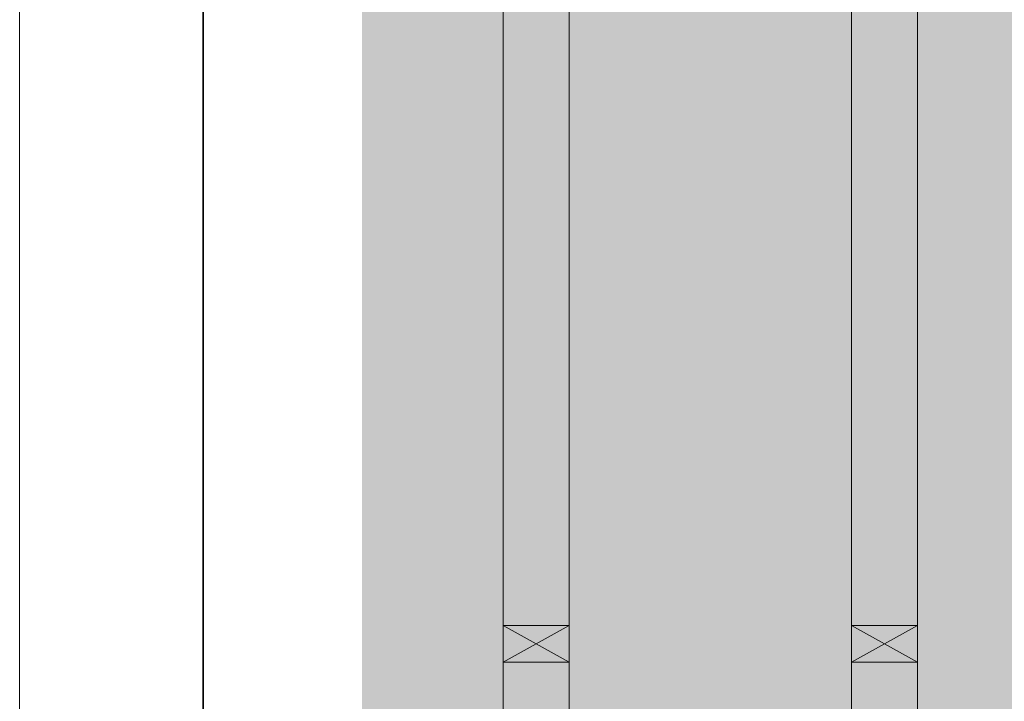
# Model space of a CAD drawing. Extents: x -720 to 300, y 62 to 1107.
# Tile 6 of 117: x -720 to -612, y 261 to 335. Entities that reach past the tile are written whole.
import ezdxf
from ezdxf.lldxf.tags import DXFTag

# ---------------------------------------------------------------- set-up
doc = ezdxf.new("R2010")
doc.units = 0
doc.layers.get('0').update_dxf_attribs({"lineweight": 35})
for name, color, linetype, lineweight, true_color in [('30 -34 Innenwände- 11 Durchbruch', 4, 'Continuous', 9, 0x00ffff), ('30 -35 Decken- 1 Konstruktion-Träger- Stahlbeton', 7, 'grob-A06G9FGE8I', 13, 0x33aa00), ('iwb_Layout BA_Markierung', 7, 'Continuous', 9, 0xbadcdc)]:
    doc.layers.add(name, color=color, linetype=linetype, lineweight=lineweight, true_color=true_color)
doc.layers.add('iwb_Plankopf Rahmen', color=7, linetype='Continuous', lineweight=35)
doc.layers.add('iwb_Schraffur_Unterzug', color=7, linetype='Continuous', lineweight=5, true_color=0xffffcc, plot=False)
tags = doc.linetypes.add('grob-A06G9FGE8I', pattern=[14, 3, -8, 3]).pattern_tags.tags
tags[8:9] = [DXFTag(74, 4), DXFTag(75, 0), DXFTag(340, '0'), DXFTag(46, 0.0), DXFTag(50, 0.0), DXFTag(44, 0.0), DXFTag(45, 0.0)]
tags[6:7] = [DXFTag(74, 4), DXFTag(75, 0), DXFTag(340, '0'), DXFTag(46, 0.0), DXFTag(50, 0.0), DXFTag(44, 0.0), DXFTag(45, 0.0)]
tags[4:5] = [DXFTag(74, 4), DXFTag(75, 0), DXFTag(340, '0'), DXFTag(46, 0.0), DXFTag(50, 0.0), DXFTag(44, 0.0), DXFTag(45, 0.0)]

# ---------------------------------------------------------------- blocks, each defined once
blk = doc.blocks.new('Polygon-A06G9FG58I')
at = {"color": 0, "linetype": 'ByBlock', "lineweight": -2, "ltscale": 0.13}
blk.add_solid([(-611.17, 79.14), (-682.31, 78.95), (-611, 1076.75), (-682.31, 1076.75)], dxfattribs=at)
blk = doc.blocks.new('Referenz-A06G9FGF8I')
at = {"layer": '30 -34 Innenwände- 11 Durchbruch', "color": 0, "linetype": 'Continuous', "ltscale": 0.13}
for p, q in [((-666.91, 269.25), (-659.71, 269.25)), ((-659.71, 269.25), (-666.91, 265.25)), ((-659.71, 265.25), (-666.91, 269.25)), ((-666.91, 265.25), (-666.91, 269.25)), ((-666.91, 269.25), (-659.71, 265.25)), ((-659.71, 269.25), (-666.91, 265.25)), ((-659.71, 265.25), (-659.71, 269.25)), ((-628.91, 265.25), (-628.91, 269.25)), ((-628.91, 269.25), (-621.71, 265.25)), ((-621.71, 269.25), (-628.91, 265.25)), ((-628.91, 269.25), (-621.71, 269.25)), ((-621.71, 269.25), (-628.91, 265.25)), ((-621.71, 265.25), (-628.91, 269.25)), ((-621.71, 265.25), (-621.71, 269.25)), ((-666.91, 265.25), (-659.71, 265.25)), ((-628.91, 265.25), (-621.71, 265.25))]:
    blk.add_line(p, q, dxfattribs=at)
at = {"layer": '30 -34 Innenwände- 11 Durchbruch', "color": 0, "lineweight": 0}
for points in [[(-663.31, 267.25), (-666.91, 269.25), (-663.31, 269.25)], [(-663.31, 267.25), (-663.31, 269.25), (-659.71, 269.25)], [(-625.31, 267.25), (-628.91, 269.25), (-625.31, 269.25)], [(-625.31, 267.25), (-625.31, 269.25), (-621.71, 269.25)], [(-663.31, 265.25), (-666.91, 265.25), (-663.31, 267.25)], [(-663.31, 265.25), (-663.31, 267.25), (-659.71, 265.25)], [(-625.31, 265.25), (-628.91, 265.25), (-625.31, 267.25)], [(-625.31, 265.25), (-625.31, 267.25), (-621.71, 265.25)]]:
    blk.add_solid(points, dxfattribs=at)
at = {"layer": '30 -35 Decken- 1 Konstruktion-Träger- Stahlbeton', "color": 0}
for p, q in [((-666.91, 216.85), (-666.91, 763.85)), ((-659.71, 216.85), (-659.71, 763.85)), ((-628.91, 216.85), (-628.91, 763.85)), ((-621.71, 216.85), (-621.71, 763.85))]:
    blk.add_line(p, q, dxfattribs=at)
blk = doc.blocks.new('Referenz-A06G9FGH8I')
at = {"layer": 'iwb_Schraffur_Unterzug', "linetype": 'Continuous', "ltscale": 0.13}
for points in [[(-662.91, 216.85), (-666.91, 216.85), (-666.91, 763.85), (-659.71, 763.85), (-659.71, 216.85)], [(-624.91, 216.85), (-628.91, 216.85), (-628.91, 763.85), (-621.71, 763.85), (-621.71, 216.85)]]:
    blk.add_hatch(color=256, dxfattribs=at).paths.add_polyline_path(points)

msp = doc.modelspace()

# ---------------------------------------------------------------- linework, layer by layer
at = {"layer": 'iwb_Plankopf Rahmen', "color": 8, "lineweight": 13, "ltscale": 0.13, "true_color": 0x808080}
msp.add_lwpolyline([(300.35, 62.43), (-719.65, 62.43), (-719.65, 1107.43), (300.35, 1107.43), (300.35, 62.43)], close=True, dxfattribs=at)
at = {"layer": 'iwb_Plankopf Rahmen', "ltscale": 0.35}
msp.add_lwpolyline([(-699.65, 67.43), (-699.65, 1102.43), (295.35, 1102.43), (295.35, 67.43), (-599.65, 67.43), (-699.65, 67.43)], close=True, dxfattribs=at)

# ---------------------------------------------------------------- block references
at = {"color": 8, "lineweight": 25, "ltscale": 0.25, "true_color": 0x808080}
for name in ['Referenz-A06G9FGF8I', 'Referenz-A06G9FGH8I']:
    msp.add_blockref(name, (0, 0), dxfattribs=at)
at = {"layer": 'iwb_Layout BA_Markierung', "ltscale": 0.13}
msp.add_blockref('Polygon-A06G9FG58I', (0, 0), dxfattribs=at)

doc.saveas('drawing.dxf')
